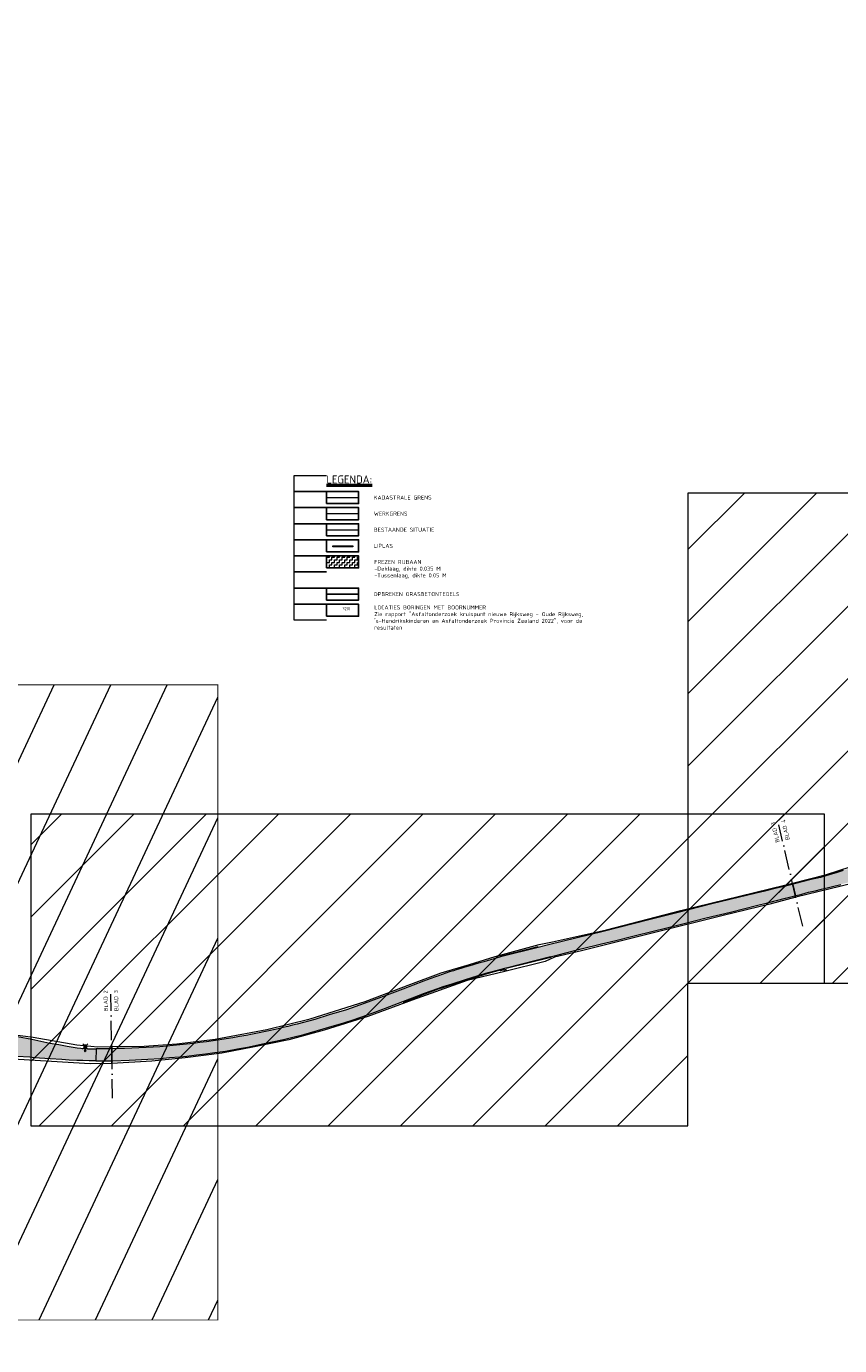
# Model space of a CAD drawing. Header units: metres. Extents: x 39929 to 50032, y 90817 to 399996.
# Tile 5 of 13: x 48444 to 48949, y 391316 to 392136. Entities that reach past the tile are written whole.
import ezdxf
from ezdxf.enums import TextEntityAlignment as Align
from ezdxf.lldxf.tags import DXFTag

# ---------------------------------------------------------------- set-up
doc = ezdxf.new("R2010")
doc.units = ezdxf.units.M
doc.linetypes.add('ACAD_ISO10W100', pattern=[18, 12, -3, 0, -3])
for name, color, linetype, lineweight in [('B-WE-KG-GRENS_PERCEEL-G', 150, 'KG-PERCEEL-SO', 18), ('B-WE-VH-GESLOTENVERHARDING_ASFALT-G', 10, 'Continuous', 18), ('B-WE-VH-VERHARDING-G', 252, 'Continuous', 0), ('N-WE-VH-VERHARDING_ASFALT-FREZEN-G', 251, 'Continuous', 0), ('N-WE-VH-VERHARDING_ASFALT_FREESVAK-A', 41, 'Continuous', 35), ('N-WE-VH-VERHARDING_LIPLAS-A', 7, 'Continuous', 18), ('Topo', 7, 'Continuous', 18), ('V-WE-OV-LICHTMAST-S', 190, 'Continuous', 25), ('V-WE-VH-HALFVERHARDING_GRASBETONSTEEN-G', 130, 'V-CONTINUOUS-SO', 25), ('X-XX-AL-AFBREEKLIJN-GD', 7, 'ACAD_ISO10W100', 18), ('X-XX-AL-BLADVERWIJZING_BLAD-T25', 7, 'Continuous', 25), ('X-XX-AL-GRENS_WERK-G', 7, 'ZZ-WERKGRENS-SO', 18), ('X-XX-AL-T25 N659', 7, 'Continuous', 25), ('X-XX-AL-T50', 7, 'Continuous', 50), ('X-XX-AL-TEKENBLAD_KADER_BLAD2-VIEWPORT-A', 1, 'Continuous', 18), ('X-XX-AL-TEKENBLAD_KADER_BLAD2-VIEWPORT-G', 1, 'Continuous', 18), ('X-XX-AL-TEKENBLAD_KADER_BLAD3-VIEWPORT-A', 1, 'Continuous', 18), ('X-XX-AL-TEKENBLAD_KADER_BLAD3-VIEWPORT-G', 1, 'Continuous', 18), ('X-XX-AL-TEKENBLAD_KADER_BLAD4-VIEWPORT-A', 1, 'Continuous', 18), ('X-XX-AL-TEKENBLAD_KADER_BLAD4-VIEWPORT-G', 1, 'Continuous', 18)]:
    doc.layers.add(name, color=color, linetype=linetype, lineweight=lineweight)
doc.layers.add('X-XX-AL-TEKENBLAD_HULPLIJN-G', color=2, linetype='Continuous', lineweight=18, plot=False)
doc.layers.add('X-XX-AL-TEKENBLAD_VERKLARING-G N62', color=7, linetype='Continuous')
doc.styles.add('NLCS-ISO', font='NLCS-ISO.ttf')
doc.styles.add('NLCS-ISO-ANNOTATIEF-T25', font='NLCS-ISO.ttf', dxfattribs={"height": 2.5})
doc.styles.add('PROVZ', font='NLCS-ISO.ttf')
doc.styles.get("Standard").update_dxf_attribs({"font": 'NLCS-ISO.ttf'})
tags = doc.linetypes.add('KG-PERCEEL-SO', pattern='A,5.5,-2,["P",Standard,S=1.8,R=0,X=-0.5,Y=-0.9],-2,5.5,-2,[5,NLCS.SHX,S=0.75,R=0,X=0,Y=0],-2', length=19).pattern_tags.tags
tags[6] = DXFTag(74, 10)
doc.linetypes.add('V-CONTINUOUS-SO', pattern='A,3.5,[24,NLCS.SHX,S=0.5,R=0,X=0,Y=0],3.5', length=7)
doc.linetypes.add('ZZ-WERKGRENS-SO', pattern='A,2,-3,[137,NLCS.SHX,S=0.05,R=0,X=-0.55,Y=-0.675],-3,2', length=10)
picture_1 = doc.add_image_def('image1.tif', size_in_pixel=(8000, 10000))
pattern_1 = [(34, (0, 0), (0.428378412, 2.203815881), [1.5875, -1.5875]), (124, (1.3161, 0.8877), (-2.203815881, 0.428378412), [1.5875, -1.5875])]

# ---------------------------------------------------------------- blocks, each defined once
blk = doc.blocks.new('V-SOV-LICHTMAST_1UITHOUDER-SO')
for p, q in [((-5.5, 0), (-6.3, 1.2)), ((-5.5, 0), (-4.7, 1.2)), ((3.2, -3.2), (-3.2, 3.2)), ((-3.2, -3.2), (3.2, 3.2)), ((0, -2.4), (0, 2.3)), ((-5.5, 0), (-6.3, -1.2)), ((-1.5, 0), (-5.5, 0)), ((-5.5, 0), (-4.7, -1.2)), ((0, 0), (-1.5, 0)), ((0, 0), (2.5, 0))]:
    blk.add_line(p, q)
blk.add_circle((0, 0), 1.5)
at = {"style": 'NLCS-ISO'}
blk.add_attdef('TYPE', text='', height=1.8, dxfattribs=at).set_placement((0, 2.3), align=Align.BOTTOM_CENTER)
blk = doc.blocks.new('*U82')
at = {"layer": 'N-WE-VH-VERHARDING_ASFALT_FREESVAK-A'}
h = blk.add_hatch(color=256, dxfattribs=at)
h.dxf.hatch_style = 1
h.paths.add_polyline_path([(0, 0), (-2.49, 0), (-2.49, 0.1), (0, 0.1)])
at = {"layer": 'B-WE-VH-GESLOTENVERHARDING_ASFALT-G', "ltscale": 0.5, "flags": 128}
blk.add_lwpolyline([(0, 0), (-2.49, 0), (-2.49, 0.1), (0, 0.1)], close=True, dxfattribs=at)
blk = doc.blocks.new('*U98')
at = {"layer": 'N-WE-VH-VERHARDING_ASFALT_FREESVAK-A'}
h = blk.add_hatch(color=256, dxfattribs=at)
h.dxf.hatch_style = 1
h.paths.add_polyline_path([(0, 0), (5.52, 1.39), (5.55, 1.29), (0.02, -0.1)])
at = {"layer": 'B-WE-VH-GESLOTENVERHARDING_ASFALT-G', "ltscale": 0.5, "flags": 128}
blk.add_lwpolyline([(0, 0), (5.52, 1.39), (5.55, 1.29), (0.02, -0.1)], close=True, dxfattribs=at)
blk = doc.blocks.new('*U99')
at = {"layer": 'N-WE-VH-VERHARDING_ASFALT_FREESVAK-A'}
h = blk.add_hatch(color=256, dxfattribs=at)
h.dxf.hatch_style = 1
h.paths.add_polyline_path([(0, 0), (-4.67, -1.19), (-4.69, -1.09), (-0.02, 0.1)])
at = {"layer": 'B-WE-VH-GESLOTENVERHARDING_ASFALT-G', "ltscale": 0.5, "flags": 128}
blk.add_lwpolyline([(0, 0), (-4.67, -1.19), (-4.69, -1.09), (-0.02, 0.1)], close=True, dxfattribs=at)

msp = doc.modelspace()

# ---------------------------------------------------------------- hatches: boundary and pattern name
at = {"layer": 'N-WE-VH-VERHARDING_ASFALT-FREZEN-G', "transparency": 33554623}
h = msp.add_hatch(dxfattribs=at)
h.set_pattern_fill('ZIGZAG', color=256, scale=0.5, style=0)
h.set_pattern_definition([(0, (-1051.7787, 10.934), (1.5875, 1.5875), [1.5875, -1.5875]), (90, (-1050.1912, 10.934), (-1.5875, 1.5875), [1.5875, -1.5875])])
h.paths.add_polyline_path([(48630.35, 391799.29), (48650.35, 391799.29), (48650.35, 391806.79), (48630.35, 391806.79)])
h = msp.add_hatch(dxfattribs=at)
h.set_pattern_fill('ZIGZAG', color=256, scale=0.5, angle=34, style=0)
h.set_pattern_definition(pattern_1)
h.paths.add_polyline_path([(49135.29, 391669.7), (49151.89, 391677.03), (49166.59, 391683.83, 0.004163), (49168.86, 391684.87, -0.004991), (49246.82, 391720.54, -0.013912), (49254.54, 391723.72), (49251.61, 391730.51), (49234.84, 391724.2), (49214.07, 391716.21), (49192.07, 391707.34), (49187.72, 391705.83), (49182.31, 391704), (49166.25, 391699.15), (49156.64, 391696.35), (49153.52, 391695.47), (49120.42, 391681.77), (49114.09, 391679.24), (49111.26, 391678.72), (49107.75, 391678.35), (49104.78, 391678.59), (49103.22, 391679.18), (49100.78, 391681.35), (49100.16, 391681.61), (49098.42, 391684.93), (49098.01, 391685.92), (49097.54, 391687.8), (49097.36, 391689.3), (49097.28, 391690.35), (49097.31, 391692.64), (49097.64, 391694.47), (49097.97, 391695.71), (49098.6, 391697.05), (49099.08, 391697.78), (49099.65, 391698.44), (49102.81, 391702.03), (49104.11, 391703.5), (49100.63, 391708), (49094.6, 391703.34), (49092.2, 391701.66), (49090.49, 391700.67), (49089.24, 391700.14), (49087.58, 391699.6), (49086.19, 391699.33), (49084.88, 391699.23), (49083.9, 391699.16), (49082.85, 391699.16), (49081.89, 391699.3), (49080.91, 391699.54), (49079.93, 391699.77), (49077.57, 391696.04), (49078.22, 391695.55), (49079.41, 391694.1), (49079.96, 391693.17), (49080.49, 391691.8), (49080.69, 391690.56), (49080.79, 391689.65), (49080.92, 391687.81), (49080.83, 391684.84), (49080.67, 391683.4), (49080.12, 391680.94), (49079.94, 391680.17), (49082.42, 391679.53), (49083.5, 391679.54), (49083.85, 391677.63), (49083.96, 391676.08), (49084.08, 391674.05), (49084.05, 391670.61), (49084.02, 391669.89), (49083.87, 391669.31), (49083.56, 391668.44), (49083.08, 391667.56), (49082.54, 391666.81), (49081.94, 391666.11), (49081.29, 391665.49), (49079.87, 391664.49), (49077.39, 391663.4), (49071.75, 391661.12), (49066.6, 391659.03), (49060.99, 391656.7), (49055.37, 391654.37), (49051.13, 391652.51), (49046.25, 391649.22), (49041.36, 391645.92), (49033.14, 391642.32), (49028.76, 391640.57), (49024.38, 391638.81), (49016.7, 391635.63), (49011.18, 391633.41), (49005.66, 391631.19), (49000, 391628.94), (48992.23, 391625.87), (48982.16, 391621.93), (48977.1, 391619.97), (48972.57, 391618.42), (48967.77, 391616.75), (48962.96, 391615.08), (48955.05, 391612.57), (48951.26, 391611.36), (48947.47, 391610.15), (48942.62, 391608.6), (48937.09, 391607.09), (48930.24, 391605.46), (48917.68, 391602.31), (48913.73, 391601.3), (48908.88, 391600.11), (48904.02, 391598.91), (48902.55, 391598.55), (48904.35, 391591.34), (48909.78, 391592.69), (48915.48, 391594.16), (48921.18, 391595.62), (48925.49, 391596.72), (48929.8, 391597.81), (48933.78, 391598.77), (48937.76, 391599.73), (48943.74, 391601.22), (48949.71, 391602.7), (48957.89, 391604.79), (48966.07, 391606.87), (48971.82, 391608.43), (48977.58, 391609.99), (48983.88, 391611.77), (48990.19, 391613.55), (48995.09, 391614.98), (49000.66, 391616.62), (49006.97, 391618.44), (49012.81, 391619.96), (49018.65, 391621.48), (49026.79, 391623.55), (49046.16, 391630.6), (49057.16, 391634.6), (49065.53, 391637.64), (49069.07, 391639.1), (49072.6, 391640.56), (49077.8, 391642.69), (49082.99, 391644.83), (49084.61, 391645.45), (49087.42, 391646.28), (49089.18, 391642.15), (49093.11, 391645.03), (49095.27, 391644.56), (49096.4, 391643.89), (49096.79, 391643.67), (49099.24, 391642.15), (49100.68, 391639.99), (49101.9, 391637.93), (49103.01, 391635.55), (49103.85, 391633.61), (49104.69, 391631.08), (49105.12, 391628.89), (49105.33, 391626.9), (49105.32, 391624.92), (49104.87, 391622.65), (49104.35, 391620.84), (49103.63, 391619.33), (49102.71, 391617.87), (49091.56, 391605.95), (49091.56, 391605.29), (49088.93, 391602.8), (49092.05, 391599.42), (49093.96, 391601.17), (49096.41, 391601.04), (49099.76, 391604.01), (49101.47, 391605.54), (49105.09, 391608.87), (49107.37, 391610.98), (49109.77, 391613.61), (49111.22, 391615.48), (49112.77, 391618.35), (49113.93, 391621.33), (49114.55, 391623.24), (49115.24, 391625.79), (49115.61, 391628.14), (49115.74, 391629.76), (49115.73, 391632.04), (49115.57, 391634.54), (49115.38, 391636.28), (49114.97, 391639.08), (49114.42, 391641.83), (49113, 391648.09), (49112.28, 391651.25), (49112.52, 391656.06), (49113.12, 391657.8), (49114.05, 391659.47), (49115.54, 391660.47), (49118.11, 391661.77), (49121.86, 391663.78)])
h.paths.add_polyline_path([(49090.88, 391676.6), (49092.45, 391677.44), (49092.62, 391677.84), (49092.12, 391679.01), (49091.84, 391679.93), (49091.49, 391681.03), (49091.26, 391681.39), (49090.91, 391681.68), (49090.56, 391681.8), (49090.16, 391681.77), (49089.92, 391681.62), (49089.73, 391681.39), (49089.71, 391681.06), (49089.71, 391680.69), (49089.74, 391679.72), (49089.79, 391678.85), (49090.31, 391676.87)], flags=16)
h.paths.add_polyline_path([(49093.72, 391675.16), (49091.31, 391674.05), (49091.75, 391672.91), (49092.19, 391671.89), (49093.26, 391670.48), (49093.55, 391670.22), (49093.8, 391670.09), (49094.18, 391670.12), (49094.38, 391670.23), (49094.42, 391670.25), (49094.64, 391670.55), (49094.79, 391670.98), (49094.83, 391671.32), (49094.78, 391671.74)], flags=16)
h.paths.add_polyline_path([(49113.61, 391665.57), (49112.83, 391667.5), (49110.92, 391666.68), (49110.56, 391666.42), (49110.43, 391666.08), (49110.44, 391665.69), (49110.51, 391665.34), (49110.77, 391664.99), (49111.13, 391664.83), (49111.71, 391664.81)], flags=16)
h.paths.add_polyline_path([(49129.43, 391672.15), (49128.73, 391674.02), (49128.61, 391673.97), (49115.22, 391668.54), (49115.97, 391666.63), (49129.38, 391672.12)], flags=16)
h.paths.add_polyline_path([(49177.29, 391693.59), (49176.37, 391695.68), (49169.06, 391691.99), (49158.07, 391686.01), (49145.38, 391680.9), (49128.73, 391674.02), (49129.43, 391672.15), (49142.36, 391677.96), (49162.82, 391687.09), (49177.26, 391693.58)], flags=16)
h.paths.add_polyline_path([(49194.39, 391701.73), (49194.9, 391702.11), (49194.98, 391702.4), (49194.94, 391702.74), (49194.67, 391703.06), (49194.35, 391703.27), (49193.92, 391703.33), (49190.43, 391701.84), (49184.2, 391699.34), (49181.02, 391698.06), (49176.39, 391695.69), (49176.37, 391695.68), (49177.29, 391693.59), (49185.05, 391697.24), (49186.44, 391697.89)], flags=16)
h.paths.add_polyline_path([(49108.09, 391638.88), (49108, 391639.26), (49105.69, 391646.16), (49105.3, 391646.3), (49105.24, 391646.32), (49103.55, 391645.16), (49103.37, 391644.68), (49106.41, 391638.82), (49106.91, 391638.28), (49107.18, 391638.09), (49107.43, 391638.09), (49107.66, 391638.2), (49107.9, 391638.44)], flags=16)
h.paths.add_polyline_path([(49102.01, 391651.56), (49101.82, 391651.39), (49101.67, 391650.63), (49102.17, 391647.77), (49102.75, 391647.53), (49104.41, 391648.67), (49104.46, 391649.3), (49103.14, 391651.52), (49102.33, 391651.84)], flags=16)
h.paths.add_polyline_path([(49066.75, 391649.15), (49066.01, 391651.07), (49050.27, 391644.61), (49038.11, 391639.6), (49026.62, 391634.91), (49015.27, 391630.36), (49003.94, 391625.62), (49004.68, 391624.58), (49005.29, 391622.88), (49012.42, 391625.47), (49032.89, 391635.33), (49048.15, 391641.75), (49066.66, 391649.33)], flags=16)
h.paths.add_polyline_path([(49079.18, 391654.28), (49078.49, 391656.11), (49066.06, 391651.09), (49066.01, 391651.07), (49066.75, 391649.15)], flags=16)
h.paths.add_polyline_path([(49079.57, 391656.55), (49080.28, 391654.71), (49081.08, 391655.03), (49080.35, 391656.86)], flags=16)
h.paths.add_polyline_path([(49085.4, 391657.26), (49085.36, 391657.82), (49085.13, 391658.13), (49084.73, 391658.37), (49084.44, 391658.49), (49083.99, 391658.31), (49082.91, 391657.9), (49083.68, 391656.03), (49084.57, 391656.4), (49085.05, 391656.68), (49085.37, 391657.02)], flags=16)
h.paths.add_polyline_path([(49005.29, 391622.88), (49004.68, 391624.58), (49003.94, 391625.62), (49003.91, 391625.6), (49000, 391624.08), (48999.05, 391623.71), (48998.88, 391623.65), (48993.17, 391621.42), (48987.2, 391619.07), (48986.96, 391618.91), (48986.76, 391618.62), (48986.64, 391618.27), (48986.69, 391617.93), (48986.93, 391617.66), (48987.28, 391617.54), (48987.55, 391617.48), (48997.41, 391620.3), (48999.18, 391620.88), (49000, 391621.15), (49000.09, 391621.17)], flags=16)
h = msp.add_hatch(dxfattribs=at)
h.set_pattern_fill('ZIGZAG', color=256, scale=0.5, angle=34, style=0)
h.set_pattern_definition(pattern_1)
edge = h.paths.add_edge_path()
edge.add_ellipse((48496.37, 391941.05), major_axis=(645.38, 25.8), ratio=0.681583, start_angle=267.6373, end_angle=270.78748)
edge.add_ellipse((48487.16, 392012.86), major_axis=(-512.54, 0), ratio=1, start_angle=93.98903, end_angle=101.41591)
edge.add_ellipse((48512.72, 391886.37), major_axis=(-383.49, 0), ratio=1, start_angle=101.41349, end_angle=105.02772)
edge.add_line((48612.16, 391515.99), (48623.27, 391518.89))
edge.add_line((48623.27, 391518.89), (48632.1, 391521.61))
edge.add_line((48632.1, 391521.61), (48642.79, 391524.9))
edge.add_line((48642.79, 391524.9), (48653.7, 391528.65))
edge.add_line((48653.7, 391528.65), (48667.94, 391533.82))
edge.add_line((48667.94, 391533.82), (48677.83, 391537.67))
edge.add_line((48677.83, 391537.67), (48690.65, 391542.67))
edge.add_ellipse((48829.91, 391171.06), major_axis=(0, 396.85), ratio=1, start_angle=374.87656, end_angle=380.54278, ccw=False)
edge.add_line((48728.02, 391554.6), (48742.88, 391558.95))
edge.add_line((48742.88, 391558.95), (48768.22, 391565.12))
edge.add_line((48768.22, 391565.12), (48802.96, 391573.64))
edge.add_line((48802.96, 391573.64), (48830.62, 391580.66))
edge.add_line((48830.62, 391580.66), (48848.03, 391585))
edge.add_line((48848.03, 391585), (48869.64, 391590.61))
edge.add_line((48869.64, 391590.61), (48897.16, 391597.24))
edge.add_line((48897.16, 391597.24), (48902.54, 391598.6))
edge.add_line((48902.54, 391598.6), (48902.55, 391598.55))
edge.add_line((48902.55, 391598.55), (48904.35, 391591.34))
edge.add_line((48904.35, 391591.34), (48897.34, 391589.57))
edge.add_line((48897.34, 391589.57), (48881.18, 391585.53))
edge.add_line((48881.18, 391585.53), (48866.17, 391581.85))
edge.add_line((48866.17, 391581.85), (48852.55, 391578.43))
edge.add_line((48852.55, 391578.43), (48840.07, 391575.31))
edge.add_line((48840.07, 391575.31), (48834.88, 391574.05))
edge.add_line((48834.88, 391574.05), (48819.83, 391570.32))
edge.add_line((48819.83, 391570.32), (48810.1, 391567.91))
edge.add_line((48810.1, 391567.91), (48801.14, 391565.71))
edge.add_line((48801.14, 391565.71), (48788.53, 391562.61))
edge.add_line((48788.53, 391562.61), (48774.36, 391559.05))
edge.add_line((48774.36, 391559.05), (48738.06, 391549.93))
edge.add_line((48738.06, 391549.93), (48730.72, 391547.9))
edge.add_line((48730.72, 391547.9), (48723.99, 391545.94))
edge.add_line((48723.99, 391545.94), (48716.73, 391543.7))
edge.add_line((48716.73, 391543.7), (48708.51, 391541.05))
edge.add_line((48708.51, 391541.05), (48702.87, 391539.22))
edge.add_line((48702.87, 391539.22), (48699.57, 391538.15))
edge.add_line((48699.57, 391538.15), (48691.24, 391535.13))
edge.add_line((48691.24, 391535.13), (48683.78, 391532.25))
edge.add_line((48683.78, 391532.25), (48666.99, 391525.78))
edge.add_line((48666.99, 391525.78), (48660.52, 391523.44))
edge.add_line((48660.52, 391523.44), (48655.95, 391521.77))
edge.add_line((48655.95, 391521.77), (48646.87, 391518.65))
edge.add_line((48646.87, 391518.65), (48641.11, 391516.75))
edge.add_line((48641.11, 391516.75), (48631.96, 391513.97))
edge.add_line((48631.96, 391513.97), (48616.33, 391509.57))
edge.add_line((48616.33, 391509.57), (48609.55, 391507.78))
edge.add_line((48609.55, 391507.78), (48603.65, 391506.32))
edge.add_line((48603.65, 391506.32), (48590.76, 391503.66))
edge.add_line((48590.76, 391503.66), (48586.22, 391502.66))
edge.add_line((48586.22, 391502.66), (48581.28, 391501.65))
edge.add_line((48581.28, 391501.65), (48575.12, 391500.48))
edge.add_line((48575.12, 391500.48), (48567.63, 391499.22))
edge.add_line((48567.63, 391499.22), (48561.07, 391498.28))
edge.add_line((48561.07, 391498.28), (48555.26, 391497.54))
edge.add_line((48555.26, 391497.54), (48549.69, 391496.81))
edge.add_line((48549.69, 391496.81), (48543.75, 391496.07))
edge.add_line((48543.75, 391496.07), (48539.39, 391495.61))
edge.add_line((48539.39, 391495.61), (48533.01, 391495.14))
edge.add_line((48533.01, 391495.14), (48527.1, 391494.61))
edge.add_line((48527.1, 391494.61), (48519.57, 391494.16))
edge.add_line((48519.57, 391494.16), (48507.9, 391493.47))
edge.add_line((48507.9, 391493.47), (48497.75, 391493.14))
edge.add_line((48497.75, 391493.14), (48487.21, 391493.07))
edge.add_line((48487.21, 391493.07), (48487.33, 391500.48))
h = msp.add_hatch(dxfattribs=at)
h.set_pattern_fill('ZIGZAG', color=256, scale=0.5, angle=34)
h.set_pattern_definition(pattern_1)
h.paths.add_polyline_path([(48168.49, 391474.94), (48184.4, 391478.49), (48202.19, 391482.37), (48218.03, 391485.78), (48221.9, 391486.61), (48233.81, 391489.27), (48239.01, 391490.47), (48244.68, 391491.6), (48255.59, 391493.66), (48266.5, 391495.72), (48273.1, 391497.26), (48284.13, 391499.31), (48291.44, 391500.6), (48293.06, 391500.95), (48303.2, 391502.46), (48316.19, 391504.4), (48317.69, 391505.08), (48319.49, 391506.07), (48320.96, 391507.2), (48322.2, 391508.41), (48323.39, 391509.8), (48323.92, 391510.67), (48324.46, 391511.54), (48324.9, 391512.57), (48325.33, 391513.59), (48325.61, 391514.68), (48325.89, 391515.77), (48326.08, 391516.97), (48326.27, 391518.17), (48326.29, 391519.64), (48326.3, 391520.65), (48326.13, 391522.2), (48325.68, 391524.54), (48325.12, 391526.69), (48324.49, 391528.26), (48323.72, 391529.93), (48322.81, 391531.67), (48320.35, 391535.01), (48317.36, 391538.04), (48316.74, 391538.56), (48315.9, 391539.28), (48314.72, 391540.12), (48313.54, 391540.96), (48310.98, 391542.72), (48304.93, 391546.77), (48298.1, 391551.24), (48295.76, 391552.76), (48291.27, 391555.64), (48288.63, 391557.46), (48286.64, 391558.98), (48283.72, 391561.45), (48281.58, 391563.29), (48279.72, 391564.79), (48277.86, 391566.29), (48276.42, 391567.63), (48274.99, 391568.97), (48273.4, 391570.34), (48271.81, 391571.7), (48270.68, 391572.82), (48269.54, 391573.94), (48268.54, 391574.84), (48267.73, 391575.56), (48266.58, 391576.47), (48265.63, 391577.21), (48268.84, 391582.18), (48276.86, 391576.95), (48284.02, 391572.28), (48288.93, 391568.93), (48291.37, 391567.38), (48293.01, 391566.98), (48294.04, 391567.19), (48294.95, 391567.71), (48296.84, 391569.73), (48297.28, 391570.42), (48304.67, 391567.14), (48304.94, 391564.82), (48305.04, 391561.73), (48305.43, 391560.32), (48305.79, 391559.48), (48306.38, 391558.43), (48307.23, 391557.27), (48307.96, 391556.5), (48312.71, 391553.35), (48318.29, 391549.91), (48323.88, 391546.47), (48326.61, 391544.44), (48329.34, 391542.42), (48332.1, 391540.58), (48334.27, 391538.68), (48336.12, 391536.83), (48337.36, 391535.4), (48338.81, 391533.37), (48339.64, 391532.05), (48341.28, 391529.28), (48342.51, 391527.07), (48343.04, 391526.05), (48344.16, 391523.01), (48344.94, 391520.97), (48345.28, 391520.11), (48345.74, 391519.24), (48345.89, 391518.95), (48347.14, 391517.46), (48348.14, 391516.43), (48349.49, 391515.33), (48350.26, 391514.78), (48351.7, 391514.02), (48353.05, 391513.47), (48354.15, 391513.13), (48355.94, 391512.69), (48358.07, 391512.02), (48361.44, 391511.92), (48365.47, 391511.99), (48366.8, 391512), (48373.59, 391512.21), (48378.82, 391512.33), (48383.89, 391512.39), (48388.85, 391512.45), (48396.74, 391512.34), (48401.89, 391512.11), (48407.43, 391511.77), (48411.3, 391511.47), (48415.28, 391511.12), (48417.51, 391510.95), (48422.94, 391510.26), (48429.29, 391509.46), (48435.26, 391508.65), (48438.47, 391508.27), (48447.39, 391506.51), (48458.63, 391504.19), (48464.11, 391503.28), (48469.47, 391502.22), (48475.68, 391501.29), (48482.31, 391500.58), (48484.44, 391500.52), (48487.31, 391500.48), (48487.21, 391493.07), (48483.12, 391493.17), (48479.2, 391493.22), (48475.29, 391493.28), (48470.7, 391493.56), (48466.1, 391493.85), (48458.91, 391494.33), (48452.18, 391494.73), (48449.16, 391495.03), (48446.14, 391495.33), (48438.19, 391495.86), (48433.17, 391496.32), (48430.64, 391496.6), (48427.93, 391496.81), (48422.67, 391497.19), (48420.12, 391497.35), (48417.21, 391497.53), (48415.99, 391497.61), (48409.2, 391497.83), (48402.95, 391497.95), (48396.57, 391498.16), (48392.87, 391498.21), (48385.98, 391498.24), (48382.78, 391498.22), (48379.13, 391498.14), (48376.4, 391498.09), (48370.74, 391497.86), (48355.33, 391497.2), (48352.37, 391496.94), (48347.71, 391496.53), (48343.9, 391496.22), (48340.86, 391495.83), (48334.71, 391495.04), (48331.6, 391494.65), (48328.27, 391494.16), (48324.94, 391493.67), (48321.53, 391493.23), (48313.87, 391492.18), (48303.98, 391490.62), (48297.65, 391489.46), (48294.08, 391488.77), (48282.63, 391486.45), (48272.66, 391484.44), (48267.57, 391483.49), (48260.33, 391481.96), (48251.54, 391480.11), (48250.69, 391479.94), (48240.34, 391477.86), (48235.6, 391476.93), (48231.07, 391476.06), (48225.11, 391474.9), (48220.29, 391473.93), (48213.3, 391472.53), (48206.06, 391471.04), (48198.82, 391469.55), (48190.65, 391468.04), (48182.49, 391466.53), (48170.63, 391464.16)])
h.paths.add_polyline_path([(48416.99, 391504), (48412.18, 391504.52), (48407.84, 391504.87), (48403.48, 391505.17), (48398.34, 391505.29), (48393.78, 391505.39), (48385.14, 391505.54), (48376.23, 391505.44), (48371.23, 391505.3), (48367.12, 391505.08), (48357.96, 391504.72), (48356.21, 391504.49), (48355.21, 391504.03), (48354.84, 391503.16), (48354.84, 391502.3), (48355.32, 391501.57), (48356.07, 391501.41), (48357.52, 391501.41), (48361.48, 391501.68), (48367.27, 391501.96), (48370.64, 391502.19), (48375.05, 391502.22), (48380.57, 391502.47), (48386.07, 391502.54), (48392.43, 391502.77), (48398.5, 391502.69), (48403.74, 391502.51), (48408.88, 391502.31), (48413.31, 391502.1), (48416.84, 391501.94), (48418.88, 391501.85), (48423.81, 391501.45), (48428.47, 391500.96), (48432.69, 391500.61), (48435.35, 391500.52), (48436.64, 391500.56), (48436.89, 391501.18), (48436.33, 391501.63), (48434.17, 391501.96), (48428.27, 391502.74), (48422.61, 391503.49), (48417.25, 391503.97)], flags=16)
h.paths.add_polyline_path([(48330.32, 391513), (48330.12, 391513.02), (48329.78, 391512.86), (48329.49, 391512.51), (48329.09, 391511.86), (48328.41, 391510.15), (48327.55, 391508.43), (48326.65, 391507.06), (48326.34, 391506.32), (48326.45, 391505.82), (48326.83, 391505.57), (48327.7, 391505.48), (48333.55, 391506.2), (48333.86, 391506.4), (48333.82, 391506.72), (48333.43, 391507.37), (48332.94, 391508.38), (48332.04, 391510.08), (48331.27, 391511.7), (48330.91, 391512.59), (48330.55, 391512.98)], flags=16)
h.paths.add_polyline_path([(48338.36, 391522.01), (48337.65, 391524.9), (48337.27, 391525.9), (48336.2, 391528.47), (48335.35, 391530.56), (48334.49, 391532.14), (48333.61, 391533.25), (48333.04, 391533.67), (48332.75, 391533.3), (48332.82, 391532.59), (48333.2, 391531.61), (48333.95, 391529.81), (48334.57, 391527.76), (48335.09, 391525.25), (48335.34, 391523.78), (48335.52, 391522.72), (48335.66, 391519.49), (48335.87, 391516.43), (48336.39, 391513.96), (48336.94, 391512.39), (48337.41, 391511.97), (48337.89, 391512.13), (48338.29, 391512.88), (48338.63, 391514.58), (48338.7, 391516.86), (48338.67, 391519.41)], flags=16)
h.paths.add_polyline_path([(48324.08, 391501.39), (48322.65, 391501.2), (48316.96, 391500.42), (48314.44, 391500.08), (48313.95, 391500), (48309.37, 391499.31), (48305.16, 391498.54), (48297.09, 391497.18), (48287.46, 391495.28), (48285.56, 391494.93), (48285.07, 391494.49), (48285.16, 391494), (48286, 391493.96), (48288.2, 391494.36), (48301.57, 391497), (48306.98, 391497.96), (48314.11, 391499.06), (48317.1, 391499.46), (48321.07, 391500), (48323.3, 391500.3), (48324.58, 391500.52), (48324.88, 391500.81), (48324.61, 391501.29)], flags=16)
h.paths.add_polyline_path([(48273.99, 391492), (48273.72, 391492.31), (48273.15, 391492.29), (48247.04, 391487.12), (48246.65, 391486.92), (48246.66, 391486.55), (48247.02, 391486.37), (48247.68, 391486.42), (48250.98, 391487.1), (48273.83, 391491.6)], flags=16)
h.paths.add_polyline_path([(48219.22, 391479.05), (48222.9, 391479.98), (48235.97, 391483.39), (48237.64, 391483.88), (48238.14, 391484.39), (48237.97, 391485.05), (48237.36, 391485.08), (48235.07, 391484.75), (48224.75, 391482.53), (48218.77, 391481.17), (48205.77, 391478.22), (48184.52, 391473.64), (48173.39, 391471.15), (48171.97, 391470.74), (48171.49, 391470.39), (48171.57, 391469.67), (48172.21, 391469.29), (48173.22, 391469.41), (48177.48, 391470.08), (48188.06, 391472.01), (48201.43, 391474.74), (48205.62, 391475.59), (48208.14, 391476.27), (48210.99, 391476.95)], flags=16)
at = {"layer": 'X-XX-AL-TEKENBLAD_KADER_BLAD2-VIEWPORT-A'}
h = msp.add_hatch(dxfattribs=at)
h.set_pattern_fill('ANSI31', color=256, scale=10)
h.set_pattern_definition([(64.9199, (46679.752, 390991.003), (-28.7565, 13.45835), [])])
h.paths.add_polyline_path([(48130.19, 391332.17), (48562.92, 391332.17), (48562.92, 391726.7), (48130.19, 391726.7)])
at = {"layer": 'X-XX-AL-TEKENBLAD_KADER_BLAD3-VIEWPORT-A'}
h = msp.add_hatch(dxfattribs=at)
h.set_pattern_fill('ANSI31', color=256, scale=10)
h.paths.add_polyline_path([(48446.84, 391452.79), (48854.83, 391452.79), (48854.83, 391541.36), (48939.61, 391541.36), (48939.61, 391646.29), (48446.84, 391646.29)])
at = {"layer": 'X-XX-AL-TEKENBLAD_KADER_BLAD4-VIEWPORT-A'}
h = msp.add_hatch(dxfattribs=at)
h.set_pattern_fill('ANSI31', color=256, scale=10)
h.paths.add_polyline_path([(48854.83, 391541.36), (49369.96, 391541.36), (49369.96, 391845.85), (48854.83, 391845.85)])

# ---------------------------------------------------------------- linework, layer by layer
at = {"layer": 'B-WE-KG-GRENS_PERCEEL-G', "flags": 128}
msp.add_lwpolyline([(48630.35, 391843.04), (48650.35, 391843.04)], dxfattribs=at)
at = {"layer": 'B-WE-VH-GESLOTENVERHARDING_ASFALT-G', "flags": 128}
for points in [[(48951.26, 391611.36), (48947.47, 391610.15), (48942.62, 391608.6), (48937.09, 391607.09), (48930.24, 391605.46), (48917.68, 391602.31), (48913.73, 391601.3), (48908.88, 391600.11), (48904.02, 391598.91), (48902.55, 391598.55)], [(48902.55, 391598.55), (48902.54, 391598.6), (48897.16, 391597.24), (48869.64, 391590.61), (48848.03, 391585), (48830.62, 391580.66), (48802.96, 391573.64), (48768.22, 391565.12), (48761.75, 391563.6)], [(48904.35, 391591.34), (48904.35, 391591.34), (48909.78, 391592.69), (48915.48, 391594.16), (48921.18, 391595.62), (48925.49, 391596.72), (48929.8, 391597.81), (48933.78, 391598.77), (48937.76, 391599.73), (48943.74, 391601.22), (48949.71, 391602.7)], [(48741.96, 391550.91), (48774.36, 391559.05), (48788.53, 391562.61), (48801.14, 391565.71), (48810.1, 391567.91), (48819.83, 391570.32), (48834.88, 391574.05), (48840.07, 391575.31), (48852.55, 391578.43), (48866.17, 391581.85), (48881.18, 391585.53), (48897.34, 391589.57), (48904.35, 391591.34)], [(48677.77, 391529.94), (48683.78, 391532.25), (48691.24, 391535.13), (48699.57, 391538.15), (48702.87, 391539.22), (48708.51, 391541.05), (48716.73, 391543.7), (48723.99, 391545.94), (48730.72, 391547.9), (48738.06, 391549.93), (48741.96, 391550.91)], [(48487.21, 391493.07), (48497.75, 391493.14), (48507.9, 391493.47), (48519.57, 391494.16), (48527.1, 391494.61), (48533.01, 391495.14), (48539.39, 391495.61), (48543.75, 391496.07), (48549.69, 391496.81), (48555.26, 391497.54), (48561.07, 391498.28), (48567.63, 391499.22), (48575.12, 391500.48), (48581.28, 391501.65), (48586.22, 391502.66), (48590.76, 391503.66), (48603.65, 391506.32), (48609.55, 391507.78), (48616.33, 391509.57), (48631.96, 391513.97), (48641.11, 391516.75), (48646.87, 391518.65), (48655.95, 391521.77), (48660.52, 391523.44), (48666.99, 391525.78), (48677.77, 391529.94)], [(48438.47, 391508.27), (48447.39, 391506.51), (48458.63, 391504.19), (48464.11, 391503.28), (48469.47, 391502.22), (48475.68, 391501.29), (48482.31, 391500.58), (48484.44, 391500.52), (48487.31, 391500.48), (48487.21, 391493.07), (48483.12, 391493.17), (48479.2, 391493.22), (48475.29, 391493.28), (48470.7, 391493.56), (48466.1, 391493.85), (48458.91, 391494.33), (48452.18, 391494.73), (48449.16, 391495.03), (48446.14, 391495.33), (48438.19, 391495.86)]]:
    msp.add_lwpolyline(points, dxfattribs=at)
msp.add_lwpolyline([(48738.51, 391557.67), (48728.02, 391554.6, 0.024729), (48690.65, 391542.67), (48677.83, 391537.67), (48667.94, 391533.82), (48653.7, 391528.65), (48642.79, 391524.9), (48632.1, 391521.61), (48623.27, 391518.89), (48612.16, 391515.99, -0.015771), (48588.61, 391510.46, -0.032417), (48522.82, 391501.56, -0.009373), (48487.32, 391500.48)], format="xyb", dxfattribs=at)
at = {"layer": 'B-WE-VH-VERHARDING-G'}
msp.add_lwpolyline([(48630.35, 391823.04), (48650.35, 391823.04)], dxfattribs=at)
at = {"layer": 'V-WE-VH-HALFVERHARDING_GRASBETONSTEEN-G', "flags": 128}
for points in [[(48630.35, 391783.04), (48650.35, 391783.04)], [(48742.28, 391549.75), (48740.72, 391549.36), (48740.62, 391549.75), (48738.27, 391549.16), (48738.17, 391549.55), (48730.82, 391547.51), (48724.1, 391545.56), (48716.85, 391543.31), (48708.63, 391540.67), (48702.99, 391538.84), (48699.7, 391537.77), (48691.38, 391534.76), (48683.92, 391531.88), (48677.91, 391529.56)], [(48677.91, 391529.56), (48677.77, 391529.94)]]:
    msp.add_lwpolyline(points, dxfattribs=at)
at = {"layer": 'X-XX-AL-AFBREEKLIJN-GD'}
for p, q in [((48926.09, 391576.77), (48911.21, 391639.74)), ((48497.6, 391469.82), (48496.43, 391534.51))]:
    msp.add_line(p, q, dxfattribs=at)
at = {"layer": 'X-XX-AL-GRENS_WERK-G', "flags": 128}
msp.add_lwpolyline([(48630.35, 391833.04), (48650.35, 391833.04)], dxfattribs=at)
at = {"layer": 'X-XX-AL-GRENS_WERK-G', "ltscale": 0.5, "flags": 128}
for points in [[(48919.77, 391603.5), (48940.83, 391608.79), (48963.2, 391616.08), (48995.2, 391628.04), (49016.45, 391636.41), (49014.43, 391643.41), (49027.88, 391646.61), (49037.49, 391649.79), (49044.79, 391652.37), (49054.29, 391658.91), (49059.95, 391662.23), (49069.61, 391666.12), (49073.66, 391669.17), (49077.47, 391674.15), (49079.81, 391682.04), (49080.15, 391688.88), (49079.5, 391692.64), (49076.08, 391696.15), (49079.2, 391701.06), (49081.72, 391700.05), (49087.05, 391700.16), (49091.82, 391701.9), (49101.39, 391709.64), (49105.86, 391703.76), (49104.23, 391702.46), (49109.66, 391688.12), (49113.23, 391680.34), (49116.35, 391681.09), (49130.98, 391687.09), (49145.07, 391693.23), (49155.05, 391697), (49192.28, 391708.06), (49219.17, 391719), (49237.73, 391725.96), (49253.19, 391732.32), (49256.73, 391723.46), (49245.44, 391718.78), (49198.19, 391697), (49180.65, 391689.24), (49152.8, 391676.33), (49126.15, 391664.79), (49128.82, 391657.12), (49125.98, 391655.87), (49125.17, 391652.82), (49126.7, 391649.38), (49122.88, 391646.75), (49119.81, 391650.79), (49116.24, 391652.36), (49113.53, 391651.35), (49116.85, 391633.68), (49116.92, 391626.32), (49115.09, 391620.74), (49112.15, 391614.54), (49102.58, 391604.85), (49098.24, 391600.65), (49091.52, 391597.61), (49086.88, 391602.48), (49090.37, 391605.84), (49088.85, 391607.62), (49097.86, 391617.03), (49099.1, 391620.17), (49098.7, 391624.87), (49096.77, 391629.39), (49091.79, 391635.7), (49075.01, 391629.49), (49064.07, 391626.19), (49063.36, 391630.88), (49036.77, 391624.52), (49021.17, 391620.9), (49006.89, 391617.18), (48987.89, 391611.56), (48972.48, 391607.3), (48949.9, 391601.58), (48921.84, 391594.75), (48919.77, 391603.5)], [(48497.02, 391502.17), (48514.31, 391502), (48537.51, 391503.64), (48561.31, 391506.54), (48593.46, 391512.62), (48620.25, 391519.14), (48654.37, 391529.92), (48682.74, 391540.74), (48701.67, 391547.87), (48719.15, 391552.88), (48735.21, 391557.96), (48762.39, 391565.41), (48770.72, 391567), (48804.27, 391574.57), (48850.37, 391586.53), (48914.85, 391602.34), (48919.77, 391603.5), (48921.84, 391594.75), (48905.79, 391590.45), (48876.64, 391583.39), (48832.65, 391572.51), (48788.84, 391561.51), (48771.93, 391557.58), (48766.13, 391554.78), (48741.13, 391548.71), (48717.71, 391543.12), (48683.58, 391530.83), (48656.07, 391520.65), (48629.05, 391512.17), (48606.94, 391506.25), (48584.7, 391501.53), (48565.38, 391497.87), (48542.6, 391494.9), (48522.02, 391492.97), (48497.17, 391491.42), (48497.02, 391502.17)], [(48166.22, 391461.7), (48162.52, 391478.92), (48181.78, 391482.91), (48260.98, 391500.67), (48285.74, 391506.7), (48297.56, 391511.03), (48315.2, 391517.81), (48316.88, 391512.72), (48299.4, 391506.15), (48292.27, 391503.82), (48292.57, 391501.66), (48315.97, 391505.06), (48321.02, 391508.9), (48324.63, 391519.14), (48322.5, 391529.56), (48312.89, 391539.68), (48301.64, 391547.73), (48287.91, 391556.6), (48262.64, 391577.08), (48267.76, 391584.3), (48289.27, 391570.01), (48293.82, 391569.78), (48296.69, 391572.58), (48306.46, 391568.53), (48307.26, 391560.34), (48309.87, 391556.61), (48330.49, 391544.06), (48336.39, 391538.61), (48342.37, 391530.39), (48347.34, 391519.8), (48356.57, 391513.68), (48394.23, 391513.47), (48414.19, 391512.19), (48448.17, 391507.87), (48475.41, 391503.05), (48488.44, 391501.89), (48497.02, 391502.01), (48497.17, 391491.42), (48483.65, 391491.28), (48439.12, 391493.99), (48417.57, 391496.36), (48395.16, 391497.19), (48381.01, 391497.01), (48356.18, 391495.59), (48333.9, 391493.37), (48327.44, 391492.48), (48302.95, 391489.08), (48289.04, 391486.36), (48256.07, 391479.97), (48251.6, 391476.74), (48239.98, 391474.29), (48236.43, 391476.06), (48204.15, 391469.43), (48166.22, 391461.7)]]:
    msp.add_lwpolyline(points, dxfattribs=at)
at = {"layer": 'X-XX-AL-TEKENBLAD_HULPLIJN-G', "flags": 128}
for points in [[(48630.35, 391846.79), (48610.35, 391846.79), (48610.35, 391856.79), (48630.35, 391856.79)], [(48630.35, 391836.79), (48610.35, 391836.79), (48610.35, 391846.79), (48630.35, 391846.79)], [(48630.35, 391826.79), (48610.35, 391826.79), (48610.35, 391836.79), (48630.35, 391836.79)], [(48630.35, 391816.79), (48610.35, 391816.79), (48610.35, 391826.79), (48630.35, 391826.79)], [(48630.35, 391806.79), (48610.35, 391806.79), (48610.35, 391816.79), (48630.35, 391816.79)], [(48630.35, 391796.79), (48610.35, 391796.79), (48610.35, 391806.79), (48630.35, 391806.79)], [(48630.35, 391786.79), (48610.35, 391786.79), (48610.35, 391796.79), (48630.35, 391796.79)], [(48630.35, 391776.79), (48610.35, 391776.79), (48610.35, 391786.79), (48630.35, 391786.79)], [(48630.35, 391766.79), (48610.35, 391766.79), (48610.35, 391776.79), (48630.35, 391776.79)]]:
    msp.add_lwpolyline(points, dxfattribs=at)
at = {"layer": 'X-XX-AL-TEKENBLAD_KADER_BLAD2-VIEWPORT-G', "const_width": 0.5, "flags": 128}
msp.add_lwpolyline([(48130.19, 391332.17), (48562.92, 391332.17), (48562.92, 391726.7), (48130.19, 391726.7)], close=True, dxfattribs=at)
at = {"layer": 'X-XX-AL-TEKENBLAD_KADER_BLAD3-VIEWPORT-G'}
msp.add_lwpolyline([(48854.83, 391541.36), (49369.96, 391541.36), (49369.96, 391845.85), (48854.83, 391845.85)], close=True, dxfattribs=at)
at = {"layer": 'X-XX-AL-TEKENBLAD_KADER_BLAD4-VIEWPORT-G', "flags": 128}
msp.add_lwpolyline([(48446.84, 391452.79), (48854.83, 391452.79), (48854.83, 391541.36), (48939.61, 391541.36), (48939.61, 391646.29), (48446.84, 391646.29), (48446.84, 391452.79)], dxfattribs=at)
at = {"layer": 'X-XX-AL-TEKENBLAD_VERKLARING-G N62'}
for points in [[(48630.35, 391839.29), (48650.35, 391839.29), (48650.35, 391846.79), (48630.35, 391846.79)], [(48630.35, 391829.29), (48650.35, 391829.29), (48650.35, 391836.79), (48630.35, 391836.79)], [(48630.35, 391819.29), (48650.35, 391819.29), (48650.35, 391826.79), (48630.35, 391826.79)], [(48630.35, 391809.29), (48650.35, 391809.29), (48650.35, 391816.79), (48630.35, 391816.79)], [(48630.35, 391799.29), (48650.35, 391799.29), (48650.35, 391806.79), (48630.35, 391806.79)], [(48630.35, 391779.29), (48650.35, 391779.29), (48650.35, 391786.79), (48630.35, 391786.79)], [(48630.35, 391769.29), (48650.35, 391769.29), (48650.35, 391776.79), (48630.35, 391776.79)]]:
    msp.add_lwpolyline(points, close=True, dxfattribs=at)

# ---------------------------------------------------------------- block references
at = {"layer": 'N-WE-VH-VERHARDING_LIPLAS-A', "xscale": 5, "yscale": 5, "zscale": 5}
for name, p in [('*U82', (48646.73, 391812.5)), ('*U99', (48761.75, 391563.6)), ('*U98', (48741.96, 391550.9))]:
    msp.add_blockref(name, p, dxfattribs=at)
at = {"layer": 'V-WE-OV-LICHTMAST-S', "xscale": 0.4999999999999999, "yscale": 0.4999999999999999, "zscale": 0.4999999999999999, "rotation": 89.21666349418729}
msp.add_blockref('V-SOV-LICHTMAST_1UITHOUDER-SO', (48480.6, 391502.04), dxfattribs=at)

# ---------------------------------------------------------------- texts
at = {"style": 'NLCS-ISO'}
msp.add_attdef('3201', (48640.2, 391773.08), 'B06', height=1.8, rotation=359.49786, dxfattribs=at)
at = {"layer": 'X-XX-AL-BLADVERWIJZING_BLAD-T25', "char_height": 2.5, "attachment_point": 1, "style": 'NLCS-ISO-ANNOTATIEF-T25'}
for s, heights, insert, rotation in [('BLAD 3', [2.25], (48909.32, 391628.47), 103.29411), ('BLAD 4', [0], (48915.66, 391629.99), 103.29411), ('BLAD 2', [2.25], (48492.19, 391523.9), 91.0317), ('BLAD 3', [0], (48498.71, 391524.04), 91.0317)]:
    msp.add_mtext_dynamic_manual_height_columns(s, width=21.3018, gutter_width=12.5, heights=heights, dxfattribs=dict(at, insert=insert, rotation=rotation))
at = {"layer": 'X-XX-AL-T25 N659', "style": 'NLCS-ISO'}
for s, p in [('KADASTRALE GRENS', (48659.8, 391841.79)), ('WERKGRENS', (48659.8, 391831.79)), ('BESTAANDE SITUATIE', (48659.8, 391821.79)), ('LIPLAS', (48659.8, 391811.79)), ('OPBREKEN GRASBETONTEGELS', (48659.8, 391781.79))]:
    msp.add_text(s, height=2.5, dxfattribs=at).set_placement(p)
at = {"layer": 'X-XX-AL-T25 N659', "ltscale": 0.2, "insert": (48660.05, 391804.29), "char_height": 2.5, "width": 41.0231, "attachment_point": 1, "style": 'NLCS-ISO'}
msp.add_mtext('FREZEN RIJBAAN^J-Deklaag, dikte 0.035 M^J-Tussenlaag, dikte 0.05 M', dxfattribs=at)
at = {"layer": 'X-XX-AL-T25 N659', "insert": (48660.05, 391776.03), "char_height": 2.5, "width": 118.067, "attachment_point": 1, "style": 'NLCS-ISO'}
msp.add_mtext('LOCATIES BORINGEN MET BOORNUMMER^JZie rapport "{\\C1;Asfaltonderzoek kruispunt nieuwe Rijksweg - Oude Rijksweg, \'s-Hendrikskinderen} en Asfaltonderzoek Provincie Zeeland 2022", voor de resultaten', dxfattribs=at)
at = {"layer": 'X-XX-AL-T50', "style": 'PROVZ'}
msp.add_attdef('%%ULEGENDA:', (48630.35, 391851.76), '%%ULEGENDA:', height=5, dxfattribs=at)

# ---------------------------------------------------------------- pictures from other files: only their frames are drawn
at = {"layer": 'Topo'}
image = msp.add_image(picture_1, insert=(40047.86, 387419.72), size_in_units=(9985.02, 12481.28), rotation=0.547019, dxfattribs=dict(at, brightness=90, contrast=40))
image.dxf.flags = 7

doc.saveas('drawing.dxf')
